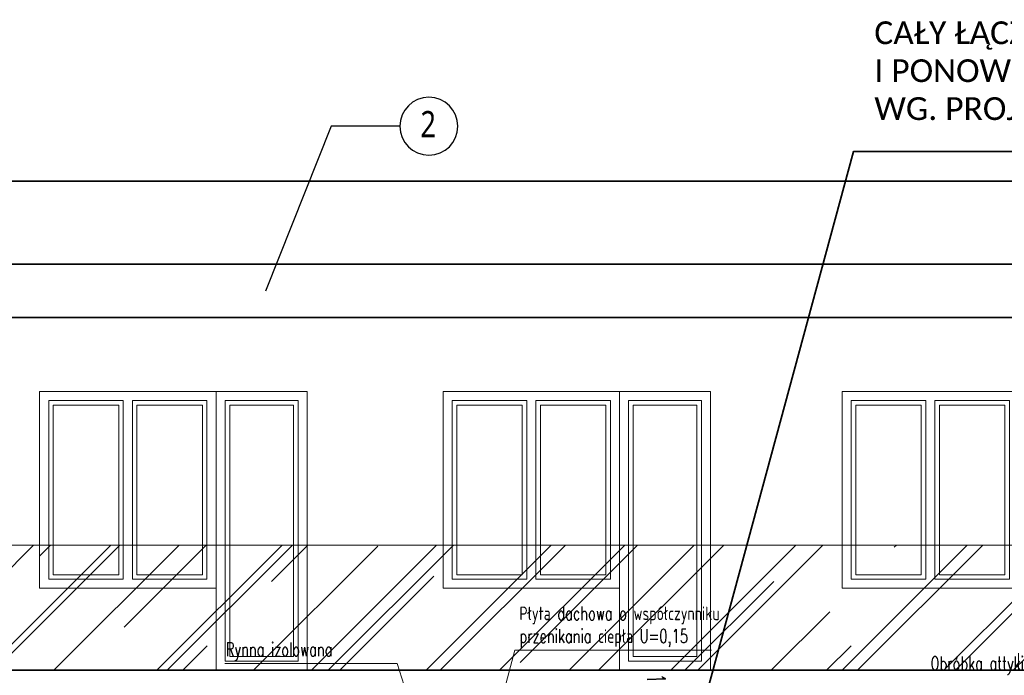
# Model space of a CAD drawing. Header units: inches. Extents: x 0 to 111471, y -105323 to 11070.
# Tile 20 of 256: x 43993 to 44858, y -54164 to -53588. Entities that reach past the tile are written whole.
import ezdxf
from ezdxf.enums import TextEntityAlignment as Align

# ---------------------------------------------------------------- set-up
doc = ezdxf.new("R2010")
doc.units = ezdxf.units.IN
doc.header["$MEASUREMENT"] = 0
for name, color, linetype, lineweight in [('888 drzwi i okna', 4, 'Continuous', 0), ('888 elementy do usunięcia', 6, 'Continuous', 35), ('888 opisy', 3, 'Continuous', 0), ('888 projektowane elementy', 6, 'Continuous', 13), ('888 sciany istniejące', 2, 'Continuous', 35), ('888 wymiary', 1, 'Continuous', 0), ('Wymiary', 85, 'Continuous', 18)]:
    doc.layers.add(name, color=color, linetype=linetype, lineweight=lineweight)
doc.layers.add('888 opisy kolorow', color=11, linetype='Continuous')
doc.styles.get("Standard").update_dxf_attribs({"font": 'arial.ttf'})
doc.styles.add('TS 100_ILIARD OSIE', font='trebuc.ttf', dxfattribs={"width": 0.8, "height": 23})
doc.styles.add('TS 100_opisy', font='romans.shx', dxfattribs={"width": 0.7, "height": 16})
doc.styles.add('TS 100_wymiary', font='romans.shx', dxfattribs={"width": 0.7, "height": 16})
doc.dimstyles.new('Dim Style 100', dxfattribs={"dimtxt": 16, "dimasz": 12, "dimexe": 12, "dimexo": 2, "dimgap": 10, "dimtad": 1, "dimdec": 0, "dimzin": 9, "dimtxsty": 'TS 100_wymiary', "dimblk": 'ARCHTICK', "dimcen": 2.5, "dimdle": 12, "dimclrd": 256, "dimclrt": 2, "dimadec": 0, "dimazin": 2, "dimtfac": 1, "dimtdec": 0, "dimtix": 1, "dimtmove": 2, "dimatfit": 3, "dimfxl": 0, "dimlwd": -1, "dimarcsym": 0})

# ---------------------------------------------------------------- blocks, each defined once
blk = doc.blocks.new('G$C920830EB')
at = {"layer": '888 drzwi i okna'}
for points in [[(0, -245), (0, 0), (-235, 0), (-235, -173), (-80, -173), (-80, -245), (0, -245)], [(-80, -173), (-80, 0)], [(-161.5, -165), (-227, -165), (-227, -8), (-161.5, -8)], [(-161.5, -8), (-161.5, -165)], [(-153.5, -8), (-88, -8), (-88, -165), (-153.5, -165)], [(-153.5, -8), (-153.5, -165)], [(-165.5, -161), (-223, -161), (-223, -12), (-165.5, -12), (-165.5, -161)], [(-149.5, -161), (-149.5, -12), (-92, -12), (-92, -161), (-149.5, -161)]]:
    blk.add_lwpolyline(points, dxfattribs=at)
for points in [[(-235, 0), (-80, 0), (-80, -173), (-235, -173)], [(-80, 0), (0, 0), (0, -245), (-80, -245)], [(-72, -8), (-8, -8), (-8, -237), (-72, -237)], [(-68, -12), (-12, -12), (-12, -233), (-68, -233)]]:
    blk.add_lwpolyline(points, close=True, dxfattribs=at)
blk = doc.blocks.new('oznaczenie osi')
at = {"linetype": 'ByBlock'}
blk.add_circle((0, 0), 17, dxfattribs=at)
at = {"oblique": 5, "width": 0.85}
blk.add_attdef('NR', text='', height=15, dxfattribs=at).set_placement((0.01, -7.01), align=Align.CENTER)
blk = doc.blocks.new('_ArchTick')
at = {"layer": 'Wymiary', "color": 0, "const_width": 0.15}
blk.add_lwpolyline([(-0.5, -0.5), (0.5, 0.5)], dxfattribs=at)
blk = doc.blocks.new('*D1404')
at = {"layer": '888 wymiary', "ltscale": 0.01}
for p, q in [((826.15, 52.83), (786.67, 51.4)), ((814.16, 52.4), (826.15, 52.83)), ((798.67, 51.84), (786.67, 51.4))]:
    blk.add_line(p, q, dxfattribs=at)
at = {"layer": '888 wymiary', "color": 0, "lineweight": -2, "ltscale": 0.01}
for p, q in [((798.42, 58.75), (799.1, 39.85)), ((813.91, 59.32), (814.59, 40.41))]:
    blk.add_line(p, q, dxfattribs=at)
at = {"layer": 'Defpoints', "color": 0}
for p in [(798.34, 60.75), (813.84, 61.31), (798.67, 51.84)]:
    blk.add_point(p, dxfattribs=at)
at = {"layer": '888 wymiary', "linetype": 'ByBlock', "xscale": 12, "yscale": 12, "zscale": 12}
for p, rotation in [((798.67, 51.84), 2.071557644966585), ((814.16, 52.4), 182.0715576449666)]:
    blk.add_blockref('_ArchTick', p, dxfattribs=dict(at, rotation=rotation))
at = {"layer": '888 wymiary', "color": 2, "ltscale": 0.01, "insert": (830.51, 34.13), "char_height": 16, "attachment_point": 5, "rotation": 182.07156, "style": 'TS 100_wymiary'}
blk.add_mtext('16', dxfattribs=at)
blk = doc.blocks.new('G$C19478120')
at = {"layer": '888 opisy'}
for points in [[(848.78, 413.35), (848.78, 261.91), (797.18, 245.57)], [(801.71, 173.99), (860.57, 158.46), (860.57, -14.3)]]:
    blk.add_lwpolyline(points, dxfattribs=at)
at = {"layer": '888 opisy', "char_height": 12, "rotation": 270, "style": 'TS 100_opisy'}
for s, insert, width, attachment_point in [('Rynna izolowana^J^J^J^J^J^J^J^J^J', (867.12, 412.41), 149.37, 1), ('Płyta dachowa o współczynniku przenikania ciepła U=0,15', (898.79, 154.58), 193.87, 1), ('Obróbka attyki', (854.84, -288.64), 171.37, 3)]:
    blk.add_mtext(s, dxfattribs=dict(at, insert=insert, width=width, attachment_point=attachment_point))
at = {"layer": '888 wymiary', "ltscale": 0.01}
dim = blk.add_linear_dim(base=(798.67, 51.84), p1=(813.84, 61.31), p2=(798.34, 60.75), angle=182.07156, dimstyle='Dim Style 100', override={"dimtxsty": 'TS 100_wymiary'}, dxfattribs=at)
dim.commit()
dim.dimension.update_dxf_attribs({"geometry": '*D1404', "text_midpoint": (830.51, 34.13), "dimtype": 161})

msp = doc.modelspace()

# ---------------------------------------------------------------- hatches: boundary and pattern name
at = {"layer": '888 drzwi i okna', "ltscale": 0.5}
h = msp.add_hatch(dxfattribs=at)
h.set_pattern_fill('AR-RROOF', color=256, scale=80, angle=45)
h.set_pattern_definition([(45, (42414.94, -39362.66), (67.88225, 181.01934), [1200, -160, 400, -80]), (45, (42461.9, -39259.14), (-131.8047, 18.6676), [240, -26.4, 480, -60]), (45, (42395.144, -39286.29), (256.2555, 332.05734), [640, -112, 320, -80])])
h.paths.add_polyline_path([(43635.232, -54049.701), (45392.746, -54049.701), (45392.746, -54159.701), (43635.232, -54159.701)])

# ---------------------------------------------------------------- linework, layer by layer
at = {"layer": '888 drzwi i okna'}
for points in [[(44245.232, -54159.701), (44245.232, -53914.701), (44010.232, -53914.701), (44010.232, -54087.701), (44165.232, -54087.701), (44165.232, -54159.701), (44245.232, -54159.701)], [(44165.232, -54087.701), (44165.232, -53914.701)], [(44083.732, -54079.701), (44018.232, -54079.701), (44018.232, -53922.701), (44083.732, -53922.701)], [(44079.732, -54075.701), (44022.232, -54075.701), (44022.232, -53926.701), (44079.732, -53926.701), (44079.732, -54075.701)], [(44083.732, -53922.701), (44083.732, -54079.701)], [(44091.732, -53922.701), (44157.232, -53922.701), (44157.232, -54079.701), (44091.732, -54079.701)], [(44091.732, -53922.701), (44091.732, -54079.701)], [(44095.732, -54075.701), (44095.732, -53926.701), (44153.232, -53926.701), (44153.232, -54075.701), (44095.732, -54075.701)]]:
    msp.add_lwpolyline(points, dxfattribs=at)
for points in [[(44010.232, -53914.701), (44165.232, -53914.701), (44165.232, -54087.701), (44010.232, -54087.701)], [(44165.232, -53914.701), (44245.232, -53914.701), (44245.232, -54159.701), (44165.232, -54159.701)], [(44173.232, -53922.701), (44237.232, -53922.701), (44237.232, -54151.701), (44173.232, -54151.701)], [(44177.232, -53926.701), (44233.232, -53926.701), (44233.232, -54147.701), (44177.232, -54147.701)]]:
    msp.add_lwpolyline(points, close=True, dxfattribs=at)
at = {"layer": '888 drzwi i okna', "ltscale": 0.5}
msp.add_lwpolyline([(43635.232, -54049.701), (45392.746, -54049.701), (45392.746, -54159.701), (43635.232, -54159.701)], close=True, dxfattribs=at)
at = {"layer": '888 elementy do usunięcia'}
msp.add_lwpolyline([(44540.335, -54386.086), (44725.402, -53703.64), (45201.145, -53703.64)], dxfattribs=at)
at = {"layer": '888 opisy kolorow'}
msp.add_lwpolyline([(44326.715, -53681.554), (44266.373, -53681.554), (44208.551, -53826.481)], dxfattribs=at)
at = {"layer": '888 sciany istniejące'}
for points in [[(45455.794, -54997.701), (45455.794, -53729.701), (43581.28, -53729.701)], [(44316.471, -54506.701), (43616.232, -54506.701), (43616.232, -53802.701), (45411.746, -53802.701)], [(45392.746, -53849.701), (43635.232, -53849.701)], [(45392.746, -54159.701), (43635.232, -54159.701)]]:
    msp.add_lwpolyline(points, dxfattribs=at)

# ---------------------------------------------------------------- block references
at = {"layer": '888 drzwi i okna'}
for p in [(44599.718, -53914.701), (44950.232, -53914.701)]:
    msp.add_blockref('G$C920830EB', p, dxfattribs=at)
at = {"layer": '888 opisy kolorow'}
ref = msp.add_blockref('oznaczenie osi', (44352.215, -53681.554), dxfattribs=dict(at, xscale=-1.5, yscale=1.5, zscale=1.5, rotation=89.99999999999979))
ref.add_attrib('NR', '2', dxfattribs={"layer": '0', "height": 23, "style": 'TS 100_ILIARD OSIE', "width": 0.8}).set_placement((44351.619, -53698.089), align=Align.BOTTOM_CENTER)
at = {"layer": '888 projektowane elementy', "ltscale": 0.01, "rotation": 90}
msp.add_blockref('G$C19478120', (44586.333, -55002.477), dxfattribs=at)

# ---------------------------------------------------------------- texts
at = {"layer": '888 elementy do usunięcia', "insert": (44743.58, -53681.06), "char_height": 20, "width": 34113.51545, "attachment_point": 7}
msp.add_mtext('{\\fCalibri|b0|i0|c238|p34;CAŁY ŁĄCZNIK DO ROZBIÓRKI \\PI PONOWNEJ BUDOWY \\PWG. PROJEKTU BUDOWY ŁĄCZNIKA}', dxfattribs=at)

doc.saveas('drawing.dxf')
